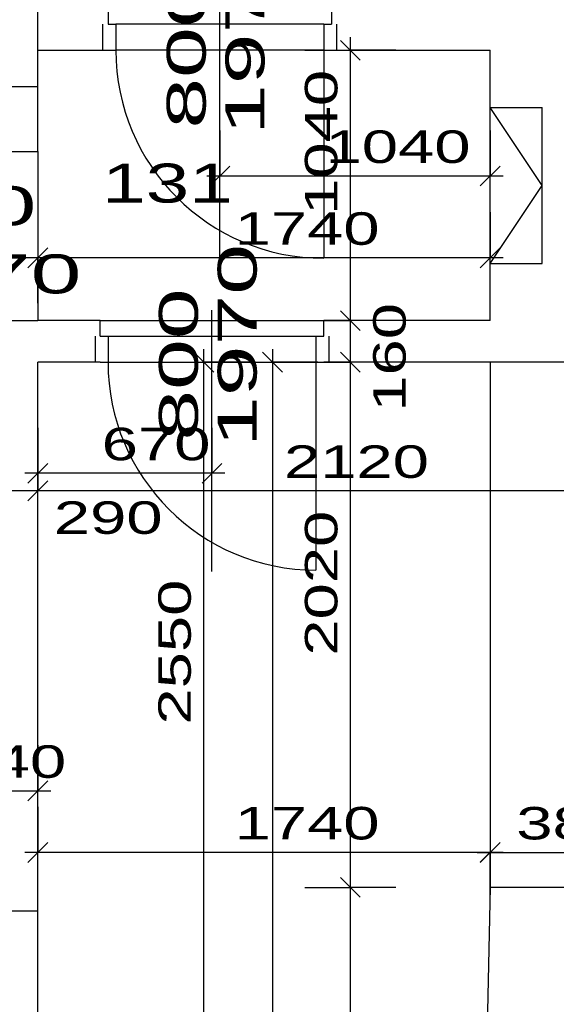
# Model space of a CAD drawing. Extents: x -196363 to 396902, y -489949 to -260582.
# Tile 37 of 256: x 33588 to 35653, y -380603 to -376815. Entities that reach past the tile are written whole.
import ezdxf

# ---------------------------------------------------------------- set-up
doc = ezdxf.new("R2010")
doc.units = 0
doc.header["$MEASUREMENT"] = 0
for name, color, linetype in [('dvere', 1, 'Continuous'), ('koty', 1, 'Continuous'), ('legenda', 1, 'Continuous'), ('noszdiv', 1, 'Continuous'), ('popdver', 6, 'Continuous')]:
    doc.layers.add(name, color=color, linetype=linetype)
doc.styles.add('SPIRITTXTSTYLE1', font='ROMAN')
doc.styles.add('SPIRITTXTSTYLE2', font='txt')
doc.linetypes.add('CERCH2', pattern='A,0,-1,[17,dur+dsp vaclavov.shx,S=0.003401,R=0,X=-1,Y=0],0', length=1)
doc.dimstyles.new('SPIRITSTYLE100', dxfattribs={"dimtxt": 125, "dimasz": 12.7, "dimexe": 175, "dimexo": -40.757034, "dimgap": 50, "dimtad": 1, "dimdec": 3, "dimzin": 0, "dimdsep": 46, "dimlunit": 7, "dimtxsty": 'SPIRITTXTSTYLE1', "dimblk1": '_TICKMARKS100', "dimblk2": '_TICKMARKS100', "dimsah": 1, "dimcen": 0.09, "dimdle": 50, "dimclrd": 1, "dimclre": 1, "dimclrt": 1, "dimadec": 0, "dimazin": 0, "dimtfac": 1, "dimtdec": 4, "dimtofl": 0, "dimtmove": 1, "dimatfit": 0, "dimfxl": 0, "dimtolj": 1, "dimtzin": 0, "dimarcsym": 0})
doc.dimstyles.new('SPIRITSTYLE104', dxfattribs={"dimtxt": 125, "dimasz": 12.7, "dimexe": 175, "dimexo": 282.48526, "dimgap": 50, "dimtad": 1, "dimdec": 3, "dimzin": 0, "dimdsep": 46, "dimlunit": 7, "dimtxsty": 'SPIRITTXTSTYLE1', "dimblk1": '_TICKMARKS104', "dimblk2": '_TICKMARKS104', "dimsah": 1, "dimcen": 0.09, "dimdle": 50, "dimclrd": 1, "dimclre": 1, "dimclrt": 1, "dimadec": 0, "dimazin": 0, "dimtfac": 1, "dimtdec": 4, "dimtofl": 0, "dimtmove": 1, "dimatfit": 0, "dimfxl": 0, "dimtolj": 1, "dimtzin": 0, "dimarcsym": 0})
doc.dimstyles.new('SPIRITSTYLE105', dxfattribs={"dimtxt": 125, "dimasz": 12.7, "dimexe": 175, "dimexo": 362.480377, "dimgap": 50, "dimtad": 1, "dimdec": 3, "dimzin": 0, "dimdsep": 46, "dimlunit": 7, "dimtxsty": 'SPIRITTXTSTYLE1', "dimblk1": '_TICKMARKS105', "dimblk2": '_TICKMARKS105', "dimsah": 1, "dimcen": 0.09, "dimdle": 50, "dimclrd": 1, "dimclre": 1, "dimclrt": 1, "dimadec": 0, "dimazin": 0, "dimtfac": 1, "dimtdec": 4, "dimtofl": 0, "dimtmove": 1, "dimatfit": 0, "dimfxl": 0, "dimtolj": 1, "dimtzin": 0, "dimarcsym": 0})
doc.dimstyles.new('SPIRITSTYLE123', dxfattribs={"dimtxt": 125, "dimasz": 12.7, "dimexe": 175, "dimexo": 203.544342, "dimgap": 50, "dimtad": 1, "dimdec": 3, "dimzin": 0, "dimdsep": 46, "dimlunit": 7, "dimtxsty": 'SPIRITTXTSTYLE1', "dimblk1": '_TICKMARKS123', "dimblk2": '_TICKMARKS123', "dimsah": 1, "dimcen": 0.09, "dimdle": 50, "dimclrd": 1, "dimclre": 1, "dimclrt": 1, "dimadec": 0, "dimazin": 0, "dimtfac": 1, "dimtdec": 4, "dimtofl": 0, "dimtmove": 1, "dimatfit": 0, "dimfxl": 0, "dimtolj": 1, "dimtzin": 0, "dimarcsym": 0})
doc.dimstyles.new('SPIRITSTYLE124', dxfattribs={"dimtxt": 125, "dimasz": 12.7, "dimexe": 175, "dimexo": -138.437897, "dimgap": 50, "dimtad": 1, "dimdec": 3, "dimzin": 0, "dimdsep": 46, "dimlunit": 7, "dimtxsty": 'SPIRITTXTSTYLE1', "dimblk1": '_TICKMARKS124', "dimblk2": '_TICKMARKS124', "dimsah": 1, "dimcen": 0.09, "dimdle": 50, "dimclrd": 1, "dimclre": 1, "dimclrt": 1, "dimadec": 0, "dimazin": 0, "dimtfac": 1, "dimtdec": 4, "dimtofl": 0, "dimtmove": 1, "dimatfit": 0, "dimfxl": 0, "dimtolj": 1, "dimtzin": 0, "dimarcsym": 0})
doc.dimstyles.new('SPIRITSTYLE125', dxfattribs={"dimtxt": 125, "dimasz": 12.7, "dimexe": 175, "dimexo": 66.746475, "dimgap": 50, "dimtad": 1, "dimdec": 3, "dimzin": 0, "dimdsep": 46, "dimlunit": 7, "dimtxsty": 'SPIRITTXTSTYLE1', "dimblk1": '_TICKMARKS125', "dimblk2": '_TICKMARKS125', "dimsah": 1, "dimcen": 0.09, "dimdle": 50, "dimclrd": 1, "dimclre": 1, "dimclrt": 1, "dimadec": 0, "dimazin": 0, "dimtfac": 1, "dimtdec": 4, "dimtofl": 0, "dimtmove": 1, "dimatfit": 0, "dimfxl": 0, "dimtolj": 1, "dimtzin": 0, "dimarcsym": 0})
doc.dimstyles.new('SPIRITSTYLE26', dxfattribs={"dimtxt": 125, "dimasz": 12.7, "dimexe": 175, "dimexo": -175, "dimgap": 50, "dimtad": 1, "dimdec": 3, "dimzin": 0, "dimdsep": 46, "dimlunit": 7, "dimtxsty": 'SPIRITTXTSTYLE1', "dimblk1": '_TICKMARKS26', "dimblk2": '_TICKMARKS26', "dimsah": 1, "dimcen": 0.09, "dimdle": 50, "dimclrd": 1, "dimclre": 1, "dimclrt": 1, "dimadec": 0, "dimazin": 0, "dimtfac": 1, "dimtdec": 4, "dimtofl": 0, "dimtmove": 1, "dimatfit": 0, "dimfxl": 0, "dimtolj": 1, "dimtzin": 0, "dimarcsym": 0})
doc.dimstyles.new('SPIRITSTYLE97', dxfattribs={"dimtxt": 125, "dimasz": 12.7, "dimexe": 175, "dimexo": 463.547058, "dimgap": 50, "dimtad": 1, "dimdec": 3, "dimzin": 0, "dimdsep": 46, "dimlunit": 7, "dimtxsty": 'SPIRITTXTSTYLE1', "dimblk1": '_TICKMARKS97', "dimblk2": '_TICKMARKS97', "dimsah": 1, "dimcen": 0.09, "dimdle": 50, "dimclrd": 1, "dimclre": 1, "dimclrt": 1, "dimadec": 0, "dimazin": 0, "dimtfac": 1, "dimtdec": 4, "dimtofl": 0, "dimtmove": 1, "dimatfit": 0, "dimfxl": 0, "dimtolj": 1, "dimtzin": 0, "dimarcsym": 0})
doc.dimstyles.new('SPIRITSTYLE98', dxfattribs={"dimtxt": 125, "dimasz": 12.7, "dimexe": 175, "dimexo": 727.530945, "dimgap": 50, "dimtad": 1, "dimdec": 3, "dimzin": 0, "dimdsep": 46, "dimlunit": 7, "dimtxsty": 'SPIRITTXTSTYLE1', "dimblk1": '_TICKMARKS98', "dimblk2": '_TICKMARKS98', "dimsah": 1, "dimcen": 0.09, "dimdle": 50, "dimclrd": 1, "dimclre": 1, "dimclrt": 1, "dimadec": 0, "dimazin": 0, "dimtfac": 1, "dimtdec": 4, "dimtofl": 0, "dimtmove": 1, "dimatfit": 0, "dimfxl": 0, "dimtolj": 1, "dimtzin": 0, "dimarcsym": 0})
doc.dimstyles.new('SPIRITSTYLE99', dxfattribs={"dimtxt": 125, "dimasz": 12.7, "dimexe": 175, "dimexo": 150.139847, "dimgap": 50, "dimtad": 1, "dimdec": 3, "dimzin": 0, "dimdsep": 46, "dimlunit": 7, "dimtxsty": 'SPIRITTXTSTYLE1', "dimblk1": '_TICKMARKS99', "dimblk2": '_TICKMARKS99', "dimsah": 1, "dimcen": 0.09, "dimdle": 50, "dimclrd": 1, "dimclre": 1, "dimclrt": 1, "dimadec": 0, "dimazin": 0, "dimtfac": 1, "dimtdec": 4, "dimtofl": 0, "dimtmove": 1, "dimatfit": 0, "dimfxl": 0, "dimtolj": 1, "dimtzin": 0, "dimarcsym": 0})

# ---------------------------------------------------------------- blocks, each defined once
blk = doc.blocks.new('_TICKMARKS97')
at = {"color": 1, "linetype": 'Continuous'}
blk.add_line((-3, -3), (3, 3), dxfattribs=at)
blk = doc.blocks.new('*D215')
at = {"color": 1, "linetype": 'Continuous', "ltscale": 300}
for p, q in [((34296.546875, -380732.875, 1723.800049), (34296.546875, -378082.875, 1723.800049)), ((34121.546875, -378132.875, 1723.800049), (34296.546875, -378132.875, 1723.800049)), ((34471.546875, -378132.875, 1723.800049), (34296.546875, -378132.875, 1723.800049)), ((34121.546875, -380682.875, 1723.800049), (34296.546875, -380682.875, 1723.800049)), ((34471.546875, -380682.875, 1723.800049), (34296.546875, -380682.875, 1723.800049))]:
    blk.add_line(p, q, dxfattribs=at)
at = {"color": 1, "linetype": 'Continuous', "ltscale": 300, "xscale": 12.69999980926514, "yscale": 12.69999980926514, "zscale": 12.69999980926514}
for p, rotation in [((34296.546875, -378132.875, 1723.800049), 90.00000250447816), ((34296.546875, -380682.875, 1723.800049), 270.0000006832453)]:
    blk.add_blockref('_TICKMARKS97', p, dxfattribs=dict(at, rotation=rotation))
at = {"color": 1, "linetype": 'Continuous', "ltscale": 300, "style": 'SPIRITTXTSTYLE1', "width": 1.5}
blk.add_text('2550', height=125, rotation=90.000002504, dxfattribs=at).set_placement((34246.546875, -379526.9375, 1723.800049))
blk = doc.blocks.new('_TICKMARKS98')
at = {"color": 1, "linetype": 'Continuous'}
blk.add_line((-3, -3), (3, 3), dxfattribs=at)
blk = doc.blocks.new('*D216')
at = {"color": 1, "linetype": 'Continuous', "ltscale": 300}
for p, q in [((34560.53125, -378082.875, 1723.80005), (34560.53125, -386702.875, 1723.80005)), ((34385.53125, -378132.875, 1723.80005), (34560.53125, -378132.875, 1723.80005)), ((34735.53125, -378132.875, 1723.80005), (34560.53125, -378132.875, 1723.80005)), ((34385.53125, -386652.875, 1723.80005), (34560.53125, -386652.875, 1723.80005)), ((34735.53125, -386652.875, 1723.80005), (34560.53125, -386652.875, 1723.80005))]:
    blk.add_line(p, q, dxfattribs=at)
at = {"color": 1, "linetype": 'Continuous', "ltscale": 300, "xscale": 12.69999980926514, "yscale": 12.69999980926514, "zscale": 12.69999980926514}
for p, rotation in [((34560.53125, -378132.875, 1723.80005), 90.00000250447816), ((34560.53125, -386652.875, 1723.80005), -90.00000250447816)]:
    blk.add_blockref('_TICKMARKS98', p, dxfattribs=dict(at, rotation=rotation))
at = {"color": 1, "linetype": 'Continuous', "ltscale": 300, "style": 'SPIRITTXTSTYLE1', "width": 1.5}
blk.add_text('8520', height=125, rotation=450.00001935, dxfattribs=at).set_placement((34510.53125, -382511.90625, 1723.80005))
blk = doc.blocks.new('_TICKMARKS99')
at = {"color": 1, "linetype": 'Continuous'}
blk.add_line((-3, -3), (3, 3), dxfattribs=at)
blk = doc.blocks.new('*D218')
at = {"color": 1, "linetype": 'Continuous', "ltscale": 300}
for p, q in [((33658, -378452.7, 1723.8), (33658, -378627.7, 1723.8)), ((35778, -378452.7, 1723.8), (35778, -378627.7, 1723.8)), ((35828, -378627.7, 1723.8), (33608, -378627.7, 1723.8)), ((33658, -378802.7, 1723.8), (33658, -378627.7, 1723.8)), ((35778, -378802.7, 1723.8), (35778, -378627.7, 1723.8))]:
    blk.add_line(p, q, dxfattribs=at)
at = {"color": 1, "linetype": 'Continuous', "ltscale": 300, "xscale": 12.69999980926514, "yscale": 12.69999980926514, "zscale": 12.69999980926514}
for p, rotation in [((33658, -378627.7, 1723.8), 180.0000050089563), ((35778, -378627.7, 1723.8), 360.0000100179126)]:
    blk.add_blockref('_TICKMARKS99', p, dxfattribs=dict(at, rotation=rotation))
at = {"color": 1, "linetype": 'Continuous', "ltscale": 300, "style": 'SPIRITTXTSTYLE1', "width": 1.5}
blk.add_text('2120', height=125, rotation=360, dxfattribs=at).set_placement((34604.9, -378577.8, 1723.8))
blk = doc.blocks.new('_TICKMARKS100')
at = {"color": 1, "linetype": 'Continuous'}
blk.add_line((-3, -3), (3, 3), dxfattribs=at)
blk = doc.blocks.new('*D219')
at = {"color": 1, "linetype": 'Continuous', "ltscale": 300}
for p, q in [((35398, -379843.6, 1723.8), (35398, -380018.6, 1723.8)), ((35778, -379843.6, 1723.8), (35778, -380018.6, 1723.8)), ((35348, -380018.6, 1723.8), (35828, -380018.6, 1723.8)), ((35398, -380193.6, 1723.8), (35398, -380018.6, 1723.8)), ((35778, -380193.6, 1723.8), (35778, -380018.6, 1723.8))]:
    blk.add_line(p, q, dxfattribs=at)
at = {"color": 1, "linetype": 'Continuous', "ltscale": 300, "xscale": 12.69999980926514, "yscale": 12.69999980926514, "zscale": 12.69999980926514, "rotation": 180.0000050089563}
blk.add_blockref('_TICKMARKS100', (35398, -380018.6, 1723.8), dxfattribs=at)
at = {"color": 1, "linetype": 'Continuous', "ltscale": 300, "xscale": 12.69999980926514, "yscale": 12.69999980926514, "zscale": 12.69999980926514}
blk.add_blockref('_TICKMARKS100', (35778, -380018.6, 1723.8), dxfattribs=at)
at = {"color": 1, "linetype": 'Continuous', "ltscale": 300, "style": 'SPIRITTXTSTYLE1', "width": 1.5}
blk.add_text('380', height=125, dxfattribs=at).set_placement((35498.7, -379968.7, 1723.8))
blk = doc.blocks.new('*D220')
at = {"color": 1, "linetype": 'Continuous', "ltscale": 300}
for p, q in [((33658, -379843.625, 1723.80005), (33658, -380018.625, 1723.80005)), ((35398, -379843.625, 1723.80005), (35398, -380018.625, 1723.80005)), ((35448, -380018.625, 1723.80005), (33608, -380018.625, 1723.80005)), ((33658, -380193.625, 1723.80005), (33658, -380018.625, 1723.80005)), ((35398, -380193.625, 1723.80005), (35398, -380018.625, 1723.80005))]:
    blk.add_line(p, q, dxfattribs=at)
at = {"color": 1, "linetype": 'Continuous', "ltscale": 300, "xscale": 12.69999980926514, "yscale": 12.69999980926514, "zscale": 12.69999980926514}
for p, rotation in [((33658, -380018.625, 1723.80005), 180.0000050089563), ((35398, -380018.625, 1723.80005), 360.0000100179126)]:
    blk.add_blockref('_TICKMARKS100', p, dxfattribs=dict(at, rotation=rotation))
at = {"color": 1, "linetype": 'Continuous', "ltscale": 300, "style": 'SPIRITTXTSTYLE1', "width": 1.5}
blk.add_text('1740', height=125, rotation=360.00001002, dxfattribs=at).set_placement((34414.90625, -379968.65625, 1723.80005))
blk = doc.blocks.new('_TICKMARKS104')
at = {"color": 1, "linetype": 'Continuous'}
blk.add_line((-3, -3), (3, 3), dxfattribs=at)
blk = doc.blocks.new('*D225')
at = {"color": 1, "linetype": 'Continuous', "ltscale": 300}
for p, q in [((34860.5, -383862.9, 1723.8), (34860.5, -380102.9, 1723.8)), ((34685.5, -380152.9, 1723.8), (34860.5, -380152.9, 1723.8)), ((35035.5, -380152.9, 1723.8), (34860.5, -380152.9, 1723.8)), ((34685.5, -383812.9, 1723.8), (34860.5, -383812.9, 1723.8)), ((35035.5, -383812.9, 1723.8), (34860.5, -383812.9, 1723.8))]:
    blk.add_line(p, q, dxfattribs=at)
at = {"color": 1, "linetype": 'Continuous', "ltscale": 300, "xscale": 12.69999980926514, "yscale": 12.69999980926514, "zscale": 12.69999980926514}
for p, rotation in [((34860.5, -380152.9, 1723.8), 90.00000250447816), ((34860.5, -383812.9, 1723.8), 270.0000006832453)]:
    blk.add_blockref('_TICKMARKS104', p, dxfattribs=dict(at, rotation=rotation))
at = {"color": 1, "linetype": 'Continuous', "ltscale": 300, "style": 'SPIRITTXTSTYLE1', "width": 1.5}
blk.add_text('3660', height=125, rotation=90, dxfattribs=at).set_placement((34810.5, -382101.9, 1723.8))
blk = doc.blocks.new('_TICKMARKS105')
at = {"color": 1, "linetype": 'Continuous'}
blk.add_line((-3, -3), (3, 3), dxfattribs=at)
blk = doc.blocks.new('*D226')
at = {"color": 1, "linetype": 'Continuous', "ltscale": 300}
for p, q in [((34860.5, -380202.9, 1723.8), (34860.5, -378082.9, 1723.8)), ((34685.5, -378132.9, 1723.8), (34860.5, -378132.9, 1723.8)), ((35035.5, -378132.9, 1723.8), (34860.5, -378132.9, 1723.8)), ((34685.5, -380152.9, 1723.8), (34860.5, -380152.9, 1723.8)), ((35035.5, -380152.9, 1723.8), (34860.5, -380152.9, 1723.8))]:
    blk.add_line(p, q, dxfattribs=at)
at = {"color": 1, "linetype": 'Continuous', "ltscale": 300, "xscale": 12.69999980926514, "yscale": 12.69999980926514, "zscale": 12.69999980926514}
for p, rotation in [((34860.5, -378132.9, 1723.8), 90.00000250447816), ((34860.5, -380152.9, 1723.8), 270.0000006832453)]:
    blk.add_blockref('_TICKMARKS105', p, dxfattribs=dict(at, rotation=rotation))
at = {"color": 1, "linetype": 'Continuous', "ltscale": 300, "style": 'SPIRITTXTSTYLE1', "width": 1.5}
blk.add_text('2020', height=125, rotation=90, dxfattribs=at).set_placement((34810.5, -379261.9, 1723.8))
blk = doc.blocks.new('_TICKMARKS26')
at = {"color": 1, "linetype": 'Continuous'}
blk.add_line((-3, -3), (3, 3), dxfattribs=at)
blk = doc.blocks.new('*D232')
at = {"color": 1, "linetype": 'Continuous', "ltscale": 300}
for p, q in [((33218, -379606.6, 1723.8), (33218, -379781.5, 1723.8)), ((33658, -379606.6, 1723.8), (33658, -379781.5, 1723.8)), ((33168, -379781.5, 1723.8), (33708, -379781.5, 1723.8)), ((33218, -379956.5, 1723.8), (33218, -379781.5, 1723.8)), ((33658, -379956.5, 1723.8), (33658, -379781.5, 1723.8))]:
    blk.add_line(p, q, dxfattribs=at)
at = {"color": 1, "linetype": 'Continuous', "ltscale": 300, "xscale": 12.69999980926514, "yscale": 12.69999980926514, "zscale": 12.69999980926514, "rotation": 180.0000050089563}
blk.add_blockref('_TICKMARKS26', (33218, -379781.5, 1723.8), dxfattribs=at)
at = {"color": 1, "linetype": 'Continuous', "ltscale": 300, "xscale": 12.69999980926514, "yscale": 12.69999980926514, "zscale": 12.69999980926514}
blk.add_blockref('_TICKMARKS26', (33658, -379781.5, 1723.8), dxfattribs=at)
at = {"color": 1, "linetype": 'Continuous', "ltscale": 300, "style": 'SPIRITTXTSTYLE1', "width": 1.5}
blk.add_text('440', height=125, dxfattribs=at).set_placement((33348.7, -379731.6, 1723.8))
blk = doc.blocks.new('*D233')
at = {"color": 1, "linetype": 'Continuous', "ltscale": 300}
for p, q in [((33368, -378452.7, 1723.8), (33368, -378627.7, 1723.8)), ((33658, -378452.7, 1723.8), (33658, -378627.7, 1723.8)), ((33708, -378627.7, 1723.8), (33318, -378627.7, 1723.8)), ((33368, -378802.7, 1723.8), (33368, -378627.7, 1723.8)), ((33658, -378802.7, 1723.8), (33658, -378627.7, 1723.8))]:
    blk.add_line(p, q, dxfattribs=at)
at = {"color": 1, "linetype": 'Continuous', "ltscale": 300, "xscale": 12.69999980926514, "yscale": 12.69999980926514, "zscale": 12.69999980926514}
for p, rotation in [((33368, -378627.7, 1723.8), 180.0000050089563), ((33658, -378627.7, 1723.8), 360.0000100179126)]:
    blk.add_blockref('_TICKMARKS26', p, dxfattribs=dict(at, rotation=rotation))
at = {"color": 1, "linetype": 'Continuous', "ltscale": 300, "style": 'SPIRITTXTSTYLE1', "width": 1.5}
blk.add_text('290', height=125, rotation=360, dxfattribs=at).set_placement((33719.5, -378793.1, 1723.8))
blk = doc.blocks.new('_TICKMARKS123')
at = {"color": 1, "linetype": 'Continuous'}
blk.add_line((-3, -3), (3, 3), dxfattribs=at)
blk = doc.blocks.new('*D252')
at = {"color": 1, "linetype": 'Continuous', "ltscale": 300}
for p, q in [((33658, -378385, 1723.8), (33658, -378560, 1723.8)), ((34328, -378385, 1723.8), (34328, -378560, 1723.8)), ((34378, -378560, 1723.8), (33608, -378560, 1723.8)), ((33658, -378735, 1723.8), (33658, -378560, 1723.8)), ((34328, -378735, 1723.8), (34328, -378560, 1723.8))]:
    blk.add_line(p, q, dxfattribs=at)
at = {"color": 1, "linetype": 'Continuous', "ltscale": 300, "xscale": 12.69999980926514, "yscale": 12.69999980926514, "zscale": 12.69999980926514}
for p, rotation in [((33658, -378560, 1723.8), 180.0000050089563), ((34328, -378560, 1723.8), 360.0000100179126)]:
    blk.add_blockref('_TICKMARKS123', p, dxfattribs=dict(at, rotation=rotation))
at = {"color": 1, "linetype": 'Continuous', "ltscale": 300, "style": 'SPIRITTXTSTYLE1', "width": 1.5}
blk.add_text('670', height=125, rotation=360, dxfattribs=at).set_placement((33903.7, -378510, 1723.8))
blk = doc.blocks.new('_TICKMARKS124')
at = {"color": 1, "linetype": 'Continuous'}
blk.add_line((-3, -3), (3, 3), dxfattribs=at)
blk = doc.blocks.new('*D253')
at = {"color": 1, "linetype": 'Continuous', "ltscale": 300}
for p, q in [((34358, -377241.3, 1723.8), (34358, -377416.3, 1723.8)), ((35398, -377241.3, 1723.8), (35398, -377416.3, 1723.8)), ((34308, -377416.3, 1723.8), (35448, -377416.3, 1723.8)), ((34358, -377591.3, 1723.8), (34358, -377416.3, 1723.8)), ((35398, -377591.3, 1723.8), (35398, -377416.3, 1723.8))]:
    blk.add_line(p, q, dxfattribs=at)
at = {"color": 1, "linetype": 'Continuous', "ltscale": 300, "xscale": 12.69999980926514, "yscale": 12.69999980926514, "zscale": 12.69999980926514, "rotation": 180.0000050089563}
blk.add_blockref('_TICKMARKS124', (34358, -377416.3, 1723.8), dxfattribs=at)
at = {"color": 1, "linetype": 'Continuous', "ltscale": 300, "xscale": 12.69999980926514, "yscale": 12.69999980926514, "zscale": 12.69999980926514}
blk.add_blockref('_TICKMARKS124', (35398, -377416.3, 1723.8), dxfattribs=at)
at = {"color": 1, "linetype": 'Continuous', "ltscale": 300, "style": 'SPIRITTXTSTYLE1', "width": 1.5}
blk.add_text('1040', height=125, dxfattribs=at).set_placement((34764.9, -377366.3, 1723.8))
blk = doc.blocks.new('_TICKMARKS125')
at = {"color": 1, "linetype": 'Continuous'}
blk.add_line((-3, -3), (3, 3), dxfattribs=at)
blk = doc.blocks.new('*D254')
at = {"color": 1, "linetype": 'Continuous', "ltscale": 300}
for p, q in [((33658, -377556.15625, 1723.80005), (33658, -377731.125, 1723.80005)), ((35398, -377556.15625, 1723.80005), (35398, -377731.125, 1723.80005)), ((35448, -377731.125, 1723.80005), (33608, -377731.125, 1723.80005)), ((33658, -377906.125, 1723.80005), (33658, -377731.125, 1723.80005)), ((35398, -377906.125, 1723.80005), (35398, -377731.125, 1723.80005))]:
    blk.add_line(p, q, dxfattribs=at)
at = {"color": 1, "linetype": 'Continuous', "ltscale": 300, "xscale": 12.69999980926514, "yscale": 12.69999980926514, "zscale": 12.69999980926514}
for p, rotation in [((33658, -377731.125, 1723.80005), 180.0000050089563), ((35398, -377731.125, 1723.80005), 360.0000100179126)]:
    blk.add_blockref('_TICKMARKS125', p, dxfattribs=dict(at, rotation=rotation))
at = {"color": 1, "linetype": 'Continuous', "ltscale": 300, "style": 'SPIRITTXTSTYLE1', "width": 1.5}
blk.add_text('1740', height=125, rotation=360.00001002, dxfattribs=at).set_placement((34414.90625, -377681.15625, 1723.80005))
blk = doc.blocks.new('*D255')
at = {"color": 1, "linetype": 'Continuous', "ltscale": 300}
for p, q in [((34860.5, -378182.9, 1723.8), (34860.5, -377922.9, 1723.8)), ((34685.5, -377972.9, 1723.8), (34860.5, -377972.9, 1723.8)), ((35035.5, -377972.9, 1723.8), (34860.5, -377972.9, 1723.8)), ((34685.5, -378132.9, 1723.8), (34860.5, -378132.9, 1723.8)), ((35035.5, -378132.9, 1723.8), (34860.5, -378132.9, 1723.8))]:
    blk.add_line(p, q, dxfattribs=at)
at = {"color": 1, "linetype": 'Continuous', "ltscale": 300, "xscale": 12.69999980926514, "yscale": 12.69999980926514, "zscale": 12.69999980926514}
for p, rotation in [((34860.5, -377972.9, 1723.8), 90.00000250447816), ((34860.5, -378132.9, 1723.8), 270.0000006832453)]:
    blk.add_blockref('_TICKMARKS26', p, dxfattribs=dict(at, rotation=rotation))
at = {"color": 1, "linetype": 'Continuous', "ltscale": 300, "style": 'SPIRITTXTSTYLE1', "width": 1.5}
blk.add_text('160', height=125, rotation=90, dxfattribs=at).set_placement((35073.1, -378323.3, 1723.8))
blk = doc.blocks.new('*D256')
at = {"color": 1, "linetype": 'Continuous', "ltscale": 300}
for p, q in [((34860.5, -378022.9, 1723.8), (34860.5, -376882.9, 1723.8)), ((34685.5, -376932.9, 1723.8), (34860.5, -376932.9, 1723.8)), ((35035.5, -376932.9, 1723.8), (34860.5, -376932.9, 1723.8)), ((34685.5, -377972.9, 1723.8), (34860.5, -377972.9, 1723.8)), ((35035.5, -377972.9, 1723.8), (34860.5, -377972.9, 1723.8))]:
    blk.add_line(p, q, dxfattribs=at)
at = {"color": 1, "linetype": 'Continuous', "ltscale": 300, "xscale": 12.69999980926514, "yscale": 12.69999980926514, "zscale": 12.69999980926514}
for p, rotation in [((34860.5, -376932.9, 1723.8), 90.00000250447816), ((34860.5, -377972.9, 1723.8), 270.0000006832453)]:
    blk.add_blockref('_TICKMARKS26', p, dxfattribs=dict(at, rotation=rotation))
at = {"color": 1, "linetype": 'Continuous', "ltscale": 300, "style": 'SPIRITTXTSTYLE1', "width": 1.5}
blk.add_text('1040', height=125, rotation=90, dxfattribs=at).set_placement((34810.5, -377566, 1723.8))

msp = doc.modelspace()

# ---------------------------------------------------------------- linework, layer by layer
at = {"layer": 'dvere', "color": 7, "linetype": 'Continuous', "ltscale": 304.799988}
for p, q in [((33908.01953, -376932.875, 1723.80005), (33908.01953, -376832.875, 1723.80005)), ((34808.01953, -376932.875, 1723.80005), (34808.00781, -376832.875, 1723.80005)), ((33877.99609, -378032.875, 1723.80005), (33877.99609, -378132.90625, 1723.80005)), ((34777.99609, -378032.875, 1723.80005), (34777.99609, -378132.90625, 1723.80005))]:
    msp.add_line(p, q, dxfattribs=at)
at = {"layer": 'dvere', "color": 7, "linetype": 'Continuous', "ltscale": 330}
for p, q in [((34758.01562, -376832.875, 1723.80005), (33958.01562, -376832.875, 1723.80005)), ((34758.01562, -376932.875, 1723.80005), (33958.01562, -376932.875, 1723.80005)), ((33928, -378032.875, 1723.80005), (34728, -378032.875, 1723.80005)), ((33928, -378132.90625, 1723.80005), (34728, -378132.90625, 1723.80005))]:
    msp.add_line(p, q, dxfattribs=at)
at = {"layer": 'dvere', "color": 7, "linetype": 'Continuous', "ltscale": 300}
for p, q in [((34758.01562, -376932.875, 3447.6001), (34758.01562, -377732.875, 3447.6001)), ((34728, -378132.875, 3447.6001), (34728, -378932.875, 3447.6001))]:
    msp.add_line(p, q, dxfattribs=at)
for centre in [(34758.01562, -376932.875, 3447.6001), (34728, -378132.875, 3447.6001)]:
    msp.add_arc(centre, 800.00061, 180.00000501, 270.00000068, dxfattribs=at)
at = {"layer": 'dvere', "color": 7, "linetype": 'Continuous', "ltscale": 250}
for p in [(34358.01562, -376832.875, 1723.80005), (34328, -378132.90625, 1723.80005)]:
    msp.add_point(p, dxfattribs=at)
at = {"layer": 'dvere', "color": 7, "linetype": 'Continuous', "ltscale": 300}
for p in [(34358.01562, -376932.875, 3447.6001), (34328, -378132.875, 3447.6001)]:
    msp.add_point(p, dxfattribs=at)
at = {"layer": 'noszdiv', "color": 1, "linetype": 'Continuous', "ltscale": 300}
for p, q in [((33658, -376932.875, 2623.80005), (33658, -376652.875, 2623.80005)), ((33928, -376652.875, 2623.80005), (33928, -376832.875, 2623.80005)), ((34788.00391, -376652.875, 2623.80005), (34788.00391, -376832.875, 2623.80005)), ((33928, -376832.875, 2623.80005), (33958.01562, -376832.875, 2623.80005)), ((33958.01562, -376832.875, 2623.80005), (33958.01562, -376932.875, 2623.80005)), ((34758.01562, -376832.875, 2623.80005), (34788.00391, -376832.875, 2623.80005)), ((34758.01562, -376832.875, 2623.80005), (34758.01562, -376932.875, 2623.80005)), ((33658, -377322.875, 2623.80005), (33658, -376932.875, 2623.80005)), ((33658, -376932.875, 2623.80005), (33928, -376932.875, 2623.80005)), ((33928, -376932.875, 2623.80005), (33958.01562, -376932.875, 2623.80005)), ((34758.01562, -376932.875, 2623.80005), (34788.00391, -376932.875, 2623.80005)), ((34788.00391, -376932.875, 2623.80005), (35398, -376932.875, 2623.80005)), ((35398, -377972.875, 2623.80005), (35398, -376932.875, 2623.80005)), ((33658, -377072.875, 2623.80005), (33258, -377072.875, 2623.80005)), ((35398, -377152.90625, 2623.80005), (35598, -377152.90625, 2623.80005)), ((35598, -377452.90625, 2623.80005), (35398, -377152.90625, 2623.80005)), ((35598, -377752.90625, 2623.80005), (35598, -377152.90625, 2623.80005)), ((33467.99609, -377322.875, 2623.80005), (33658, -377322.875, 2623.80005)), ((35398, -377752.90625, 2623.80005), (35598, -377452.90625, 2623.80005)), ((35398, -377752.90625, 2623.80005), (35598, -377752.90625, 2623.80005)), ((33467.99609, -377972.875, 2623.80005), (33658, -377972.875, 2623.80005)), ((33898.01172, -377972.875, 2623.80005), (33658, -377972.875, 2623.80005)), ((33898.01172, -378032.875, 2623.80005), (33898.01172, -377972.875, 2623.80005)), ((34758.01562, -378032.875, 2623.80005), (34758.01562, -377972.875, 2623.80005)), ((35398, -377972.875, 2623.80005), (34758.01562, -377972.875, 2623.80005)), ((33898.01172, -378032.875, 2623.80005), (33928, -378032.875, 2623.80005)), ((33928, -378032.875, 2623.80005), (33928, -378132.875, 2623.80005)), ((34728, -378032.875, 2623.80005), (34758.01562, -378032.875, 2623.80005)), ((34728, -378032.875, 2623.80005), (34728, -378132.875, 2623.80005)), ((33658, -380682.875, 2623.80005), (33658, -378132.875, 2623.80005)), ((33898.01172, -378132.875, 2623.80005), (33658, -378132.875, 2623.80005)), ((33898.01172, -378132.875, 2623.80005), (33928, -378132.875, 2623.80005)), ((34728, -378132.875, 2623.80005), (34758.01562, -378132.875, 2623.80005)), ((37618.01953, -378132.875, 2623.80005), (34758.01562, -378132.875, 2623.80005)), ((35398, -380152.875, 2623.80005), (35360.17188, -381883.3125, 2623.80005)), ((35398, -380152.875, 2623.80005), (37521.45703, -380152.875, 2623.80005)), ((33218.01562, -380242.875, 2623.80005), (33658, -380242.875, 2623.80005))]:
    msp.add_line(p, q, dxfattribs=at)
at = {"layer": 'noszdiv', "color": 1, "linetype": 'CERCH2', "ltscale": 300}
for p, q in [((33658, -377322.875, 2623.80005), (33658, -377972.875, 2623.80005)), ((33898.01172, -377972.875, 2623.80005), (34758.01562, -377972.875, 2623.80005)), ((35398, -378132.875, 2623.80005), (35398, -380152.875, 2623.80005))]:
    msp.add_line(p, q, dxfattribs=at)
at = {"layer": 'popdver', "color": 6, "linetype": 'Continuous', "ltscale": 250}
for p, q in [((34358.01562, -377738.5, 1723.80005), (34358.01562, -376732.625, 1723.80005)), ((34328, -378938.5625, 1723.80005), (34328, -377932.6875, 1723.80005))]:
    msp.add_line(p, q, dxfattribs=at)
at = {"layer": 'popdver', "color": 6, "linetype": 'Continuous', "ltscale": 304.799988}
msp.add_point((34358.01562, -376932.875, 1723.80005), dxfattribs=at)
at = {"layer": 'popdver', "color": 6, "linetype": 'Continuous', "ltscale": 250}
msp.add_point((34358.01562, -376932.875, 1723.80005), dxfattribs=at)

# ---------------------------------------------------------------- texts
at = {"layer": 'legenda', "color": 1, "linetype": 'Continuous', "ltscale": 300, "style": 'SPIRITTXTSTYLE2', "width": 1.5}
msp.add_text('131', height=150, dxfattribs=at).set_placement((33905.57812, -377518.78125, 1723.80005))
at = {"layer": 'popdver', "color": 6, "linetype": 'Continuous', "ltscale": 250, "style": 'SPIRITTXTSTYLE1', "width": 1.75}
for s, p in [('1970', (34529.9375, -377258.8125)), ('800', (34303.90234, -377234.4375)), ('1970', (34499.92188, -378458.84375)), ('800', (34273.89062, -378434.4375))]:
    msp.add_text(s, height=150, rotation=90.0000025, dxfattribs=at).set_placement(p)
for s, p in [('600', (33066.46094, -377606.25)), ('1970', (33044.63281, -377868.1875))]:
    msp.add_text(s, height=150, dxfattribs=at).set_placement(p)

# ---------------------------------------------------------------- dimensions: what is measured, and where the dimension line sits
at = {"layer": 'koty', "color": 1, "linetype": 'Continuous', "ltscale": 300}
for base, p1, p2, dimstyle, picture, middle in [((34860.51953, -377972.875, 1723.80005), (34860.51953, -377972.875, 1723.80005), (34860.51953, -376932.875, 1723.80005), 'SPIRITSTYLE26', '*D256', (34860.51953, -377452.875, 1723.80005)), ((34296.54688, -380682.875, 1723.80005), (33658, -380682.875, 1723.80005), (33658, -378132.875, 1723.80005), 'SPIRITSTYLE97', '*D215', (34296.54688, -379407.875, 1723.80005)), ((34560.53125, -378132.875, 1723.80005), (33658, -378132.875, 1723.80005), (33743.00781, -386652.875, 1723.80005), 'SPIRITSTYLE98', '*D216', (34560.53125, -382392.875, 1723.80005)), ((34860.51953, -380152.875, 1723.80005), (35398, -380152.875, 1723.80005), (35398, -378132.875, 1723.80005), 'SPIRITSTYLE105', '*D226', (34860.51953, -379142.875, 1723.80005)), ((34860.51953, -383812.875, 1723.80005), (35318.00391, -383812.875, 1723.80005), (35398, -380152.875, 1723.80005), 'SPIRITSTYLE104', '*D225', (34860.51953, -381982.875, 1723.80005))]:
    dim = msp.add_linear_dim(base=base, p1=p1, p2=p2, angle=90.0000025, dimstyle=dimstyle, dxfattribs=at)
    dim.commit()
    dim.dimension.update_dxf_attribs({"geometry": picture, "text_midpoint": middle})
for base, p1, p2, dimstyle, picture, middle in [((34358.01562, -377416.3125, 1723.80005), (34358.01562, -377235.5625, 1723.80005), (35398, -377452.875, 1723.80005), 'SPIRITSTYLE124', '*D253', (34878.00781, -377416.3125, 1723.80005)), ((35398, -377731.125, 1723.80005), (35398, -377972.875, 1723.80005), (33658, -377322.875, 1723.80005), 'SPIRITSTYLE125', '*D254', (34528, -377731.125, 1723.80005)), ((34328, -378560, 1723.80005), (34328, -378938.5625, 1723.80005), (33658, -378938.5625, 1723.80005), 'SPIRITSTYLE123', '*D252', (33993, -378560, 1723.80005)), ((35778.00781, -378627.71875, 1723.80005), (35778.00781, -378952.875, 1723.80005), (33658, -378952.875, 1723.80005), 'SPIRITSTYLE99', '*D218', (34718.00391, -378627.71875, 1723.80005)), ((33218.01562, -379781.53125, 1723.80005), (33218.01562, -379781.53125, 1723.80005), (33658, -379781.53125, 1723.80005), 'SPIRITSTYLE26', '*D232', (33438.00781, -379781.53125, 1723.80005)), ((35398, -380018.625, 1723.80005), (35398, -380152.875, 1723.80005), (33658, -380152.875, 1723.80005), 'SPIRITSTYLE100', '*D220', (34528, -380018.625, 1723.80005)), ((35398, -380018.625, 1723.80005), (35398, -380152.875, 1723.80005), (35778.00781, -380152.875, 1723.80005), 'SPIRITSTYLE100', '*D219', (35588.00391, -380018.625, 1723.80005))]:
    dim = msp.add_linear_dim(base=base, p1=p1, p2=p2, dimstyle=dimstyle, dxfattribs=at)
    dim.commit()
    dim.dimension.update_dxf_attribs({"geometry": picture, "text_midpoint": middle})
dim = msp.add_linear_dim(base=(34860.51953, -378132.875, 1723.80005), p1=(34860.51953, -378132.875, 1723.80005), p2=(34860.51953, -377972.875, 1723.80005), angle=90.0000025, dimstyle='SPIRITSTYLE26', dxfattribs=at)
dim.commit()
dim.dimension.update_dxf_attribs({"geometry": '*D255', "text_midpoint": (34924.26172, -378323.28125), "dimtype": 160})
dim = msp.add_linear_dim(base=(33658, -378627.71875, 1723.80005), p1=(33658, -378627.71875, 1723.80005), p2=(33368.01172, -378627.71875, 1723.80005), dimstyle='SPIRITSTYLE26', dxfattribs=at)
dim.commit()
dim.dimension.update_dxf_attribs({"geometry": '*D233', "text_midpoint": (33546.875, -378793.09375), "dimtype": 160})

doc.saveas('drawing.dxf')
